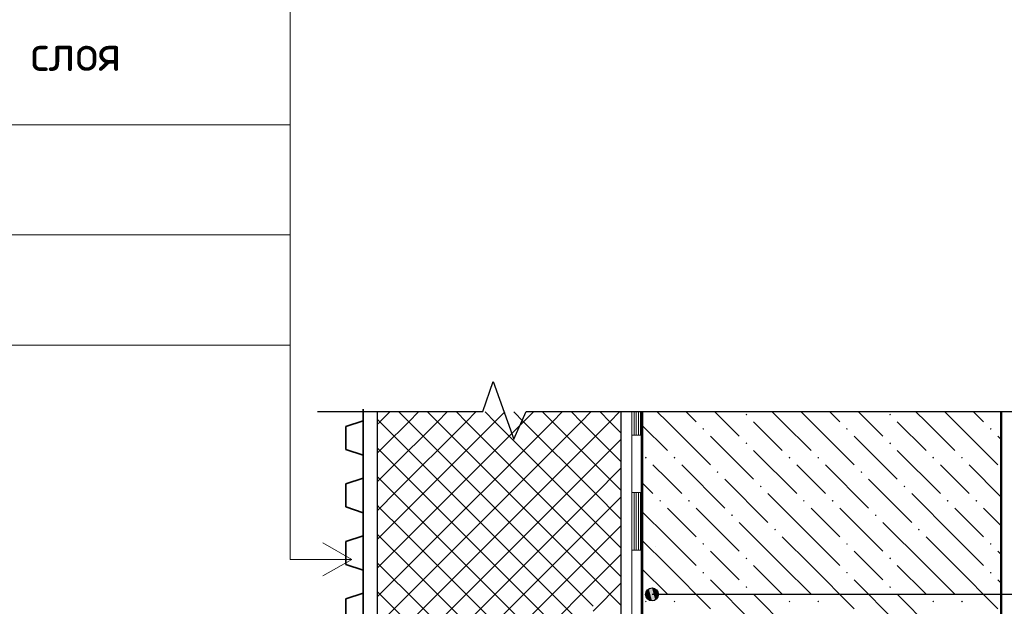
# Model space of a CAD drawing. Header units: millimetres. Extents: x 0 to 21000, y 0 to 14850.
# Tile 6 of 29: x 4516 to 7941, y 5728 to 7768. Entities that reach past the tile are written whole.
import ezdxf

# ---------------------------------------------------------------- set-up
doc = ezdxf.new("R2010")
doc.units = ezdxf.units.MM
doc.layers.add('Standard', color=7, linetype='Continuous', lineweight=25)
doc.layers.add('Общий02', color=7, linetype='Continuous', lineweight=18)
doc.styles.add('ISOCPEUR', font='txt')

msp = doc.modelspace()

# ---------------------------------------------------------------- hatches: boundary and pattern name
at = {"layer": 'Standard', "linetype": 'Continuous', "lineweight": 13, "transparency": 33554687}
for points in [[(7044.1, 6391.8), (7040.8, 6395), (7044.1, 6398.3), (7047.3, 6395)], [(7544.1, 6391.8), (7540.8, 6395), (7544.1, 6398.3), (7547.3, 6395)], [(6894.1, 6341.8), (6890.8, 6345), (6894.1, 6348.3), (6897.3, 6345)], [(7394.1, 6341.8), (7390.8, 6345), (7394.1, 6348.3), (7397.3, 6345)], [(7894.1, 6341.8), (7890.8, 6345), (7894.1, 6348.3), (7897.3, 6345)], [(7044.1, 6291.8), (7040.8, 6295), (7044.1, 6298.3), (7047.3, 6295)], [(7544.1, 6291.8), (7540.8, 6295), (7544.1, 6298.3), (7547.3, 6295)], [(6694.1, 6241.8), (6690.8, 6245), (6694.1, 6248.3), (6697.3, 6245)], [(6794.1, 6241.8), (6790.8, 6245), (6794.1, 6248.3), (6797.3, 6245)], [(7194.1, 6241.8), (7190.8, 6245), (7194.1, 6248.3), (7197.3, 6245)], [(7294.1, 6241.8), (7290.8, 6245), (7294.1, 6248.3), (7297.3, 6245)], [(7694.1, 6241.8), (7690.8, 6245), (7694.1, 6248.3), (7697.3, 6245)], [(7794.1, 6241.8), (7790.8, 6245), (7794.1, 6248.3), (7797.3, 6245)], [(6944.1, 6191.8), (6940.8, 6195), (6944.1, 6198.3), (6947.3, 6195)], [(7444.1, 6191.8), (7440.8, 6195), (7444.1, 6198.3), (7447.3, 6195)], [(7094.1, 6141.8), (7090.8, 6145), (7094.1, 6148.3), (7097.3, 6145)], [(7594.1, 6141.8), (7590.8, 6145), (7594.1, 6148.3), (7597.3, 6145)], [(6744.1, 6091.8), (6740.8, 6095), (6744.1, 6098.3), (6747.3, 6095)], [(6844.1, 6091.8), (6840.8, 6095), (6844.1, 6098.3), (6847.3, 6095)], [(7244.1, 6091.8), (7240.8, 6095), (7244.1, 6098.3), (7247.3, 6095)], [(7344.1, 6091.8), (7340.8, 6095), (7344.1, 6098.3), (7347.3, 6095)], [(7744.1, 6091.8), (7740.8, 6095), (7744.1, 6098.3), (7747.3, 6095)], [(7844.1, 6091.8), (7840.8, 6095), (7844.1, 6098.3), (7847.3, 6095)], [(6994.1, 6041.8), (6990.8, 6045), (6994.1, 6048.3), (6997.3, 6045)], [(7494.1, 6041.8), (7490.8, 6045), (7494.1, 6048.3), (7497.3, 6045)], [(7144.1, 5991.8), (7140.8, 5995), (7144.1, 5998.3), (7147.3, 5995)], [(7644.1, 5991.8), (7640.8, 5995), (7644.1, 5998.3), (7647.3, 5995)], [(6894.1, 5941.8), (6890.8, 5945), (6894.1, 5948.3), (6897.3, 5945)], [(7394.1, 5941.8), (7390.8, 5945), (7394.1, 5948.3), (7397.3, 5945)], [(7894.1, 5941.8), (7890.8, 5945), (7894.1, 5948.3), (7897.3, 5945)], [(7044.1, 5891.8), (7040.8, 5895), (7044.1, 5898.3), (7047.3, 5895)], [(7544.1, 5891.8), (7540.8, 5895), (7544.1, 5898.3), (7547.3, 5895)], [(6894.1, 5841.8), (6890.8, 5845), (6894.1, 5848.3), (6897.3, 5845)], [(7394.1, 5841.8), (7390.8, 5845), (7394.1, 5848.3), (7397.3, 5845)], [(7894.1, 5841.8), (7890.8, 5845), (7894.1, 5848.3), (7897.3, 5845)], [(7044.1, 5791.8), (7040.8, 5795), (7044.1, 5798.3), (7047.3, 5795)], [(7544.1, 5791.8), (7540.8, 5795), (7544.1, 5798.3), (7547.3, 5795)], [(6694.1, 5741.8), (6690.8, 5745), (6694.1, 5748.3), (6697.3, 5745)], [(6794.1, 5741.8), (6790.8, 5745), (6794.1, 5748.3), (6797.3, 5745)], [(7194.1, 5741.8), (7190.8, 5745), (7194.1, 5748.3), (7197.3, 5745)], [(7294.1, 5741.8), (7290.8, 5745), (7294.1, 5748.3), (7297.3, 5745)], [(7694.1, 5741.8), (7690.8, 5745), (7694.1, 5748.3), (7697.3, 5745)], [(7794.1, 5741.8), (7790.8, 5745), (7794.1, 5748.3), (7797.3, 5745)]]:
    msp.add_hatch(color=7, dxfattribs=at).paths.add_polyline_path(points, flags=16)
at = {"layer": 'Общий02', "linetype": 'Continuous', "lineweight": -3, "transparency": 33554687}
for points in [[(6715.7, 5747.1), (6715.7, 5792.1), (6704.4, 5788.9)], [(6726.9, 5750.2), (6726.9, 5788.9), (6715.7, 5792.1)], [(6726.9, 5750.2), (6715.7, 5792.1), (6715.7, 5747.1)], [(6696.3, 5758.3), (6696.3, 5780.8), (6693.2, 5769.6)], [(6704.4, 5750.2), (6704.4, 5788.9), (6696.3, 5780.8)], [(6704.4, 5750.2), (6696.3, 5780.8), (6696.3, 5758.3)], [(6715.7, 5747.1), (6704.4, 5788.9), (6704.4, 5750.2)], [(6735, 5758.3), (6735, 5780.8), (6726.9, 5788.9)], [(6735, 5758.3), (6726.9, 5788.9), (6726.9, 5750.2)], [(6735, 5780.8), (6735, 5758.3), (6738.2, 5769.6)]]:
    msp.add_hatch(color=7, dxfattribs=at).paths.add_polyline_path(points)

# ---------------------------------------------------------------- linework, layer by layer
at = {"layer": 'Standard', "color": 7, "linetype": 'Continuous', "lineweight": 13, "transparency": 33554687}
for p, q in [((5456.8, 7402.9), (1336.8, 7402.9)), ((5456.8, 7402.9), (1336.8, 7402.9)), ((5456.8, 7019.6), (1336.8, 7019.6)), ((5456.8, 6636.2), (1336.8, 6636.2)), ((5456.8, 6636.2), (1336.8, 6636.2)), ((5670.8, 5891.2), (5570.8, 5948.7)), ((5670.8, 5891.2), (5545.8, 5891.2)), ((5570.8, 5833.7), (5670.8, 5891.2)), ((5670.8, 5891.2), (5670.8, 5891.2)), ((5670.8, 5891.2), (5670.8, 5891.2)), ((5670.8, 5891.2), (5670.8, 5891.2))]:
    msp.add_line(p, q, dxfattribs=at)
at = {"layer": 'Standard', "color": 7, "linetype": 'Continuous', "lineweight": 35, "transparency": 33554687}
for p, q in [((5710.8, 6413.7), (5710.8, 4494.8)), ((5710.8, 6413.7), (5710.8, 6373.7)), ((5710.8, 6373.7), (5650.8, 6353.7)), ((5650.8, 6353.7), (5650.8, 6273.7)), ((5650.8, 6273.7), (5710.8, 6253.7)), ((5710.8, 6253.7), (5710.8, 6173.7)), ((5710.8, 6173.7), (5650.8, 6153.7)), ((5650.8, 6153.7), (5650.8, 6073.7)), ((5650.8, 6073.7), (5710.8, 6053.7)), ((5710.8, 6053.7), (5710.8, 5973.7)), ((5710.8, 5973.7), (5650.8, 5953.7)), ((5650.8, 5953.7), (5650.8, 5873.7)), ((5650.8, 5873.7), (5710.8, 5853.7)), ((5710.8, 5853.7), (5710.8, 5773.7)), ((5710.8, 5773.7), (5650.8, 5753.7)), ((5650.8, 5753.7), (5650.8, 5673.7))]:
    msp.add_line(p, q, dxfattribs=at)
at = {"layer": 'Standard', "color": 251, "linetype": 'Continuous', "lineweight": 25, "true_color": 0x656565, "transparency": 33554687}
for p, q in [((5760.8, 4534.8), (5760.8, 6406.2)), ((6608.5, 5622.1), (6608.5, 6404.1))]:
    msp.add_line(p, q, dxfattribs=at)
at = {"layer": 'Standard', "color": 7, "linetype": 'Continuous', "lineweight": 18, "transparency": 33554687}
for p, q in [((6645.7, 6323.7), (6645.7, 6406.2)), ((6653.2, 6323.7), (6653.2, 6406.2)), ((6660.7, 6323.7), (6660.7, 6406.2)), ((6668.2, 6323.7), (6668.2, 6406.2)), ((6675.7, 6323.7), (6675.7, 6406.2)), ((6683.2, 6323.7), (6683.2, 6406.2)), ((6645.7, 5923.7), (6645.7, 6323.7)), ((6683.2, 6323.7), (6645.7, 6323.7)), ((6683.2, 6323.7), (6645.7, 6323.7)), ((6683.2, 5923.7), (6683.2, 6323.7)), ((6683.2, 6123.7), (6645.7, 6123.7)), ((6653.2, 5923.7), (6653.2, 6123.7)), ((6660.7, 5923.7), (6660.7, 6123.7)), ((6668.2, 5923.7), (6668.2, 6123.7)), ((6675.7, 5923.7), (6675.7, 6123.7)), ((6645.7, 5562.8), (6645.7, 5923.7)), ((6683.2, 5923.7), (6645.7, 5923.7)), ((6683.2, 5923.7), (6645.7, 5923.7)), ((6683.2, 5554.3), (6683.2, 5923.7))]:
    msp.add_line(p, q, dxfattribs=at)
at = {"layer": 'Standard', "color": 7, "linetype": 'Continuous', "lineweight": 50, "transparency": 33554687}
for p, q in [((6680.8, 6406.2), (6680.8, 4331.9)), ((7930.8, 976.2), (7930.8, 6406.2))]:
    msp.add_line(p, q, dxfattribs=at)
at = {"layer": 'Standard', "color": 253, "linetype": 'Continuous', "lineweight": 13, "true_color": 0xababab, "transparency": 33554687}
for p, q in [((6732.9, 6406.2), (6769.1, 6370)), ((6832.9, 6406.2), (6869.1, 6370)), ((6969.1, 6370), (6932.9, 6406.2)), ((7169.1, 6370), (7132.9, 6406.2)), ((7232.9, 6406.2), (7269.1, 6370)), ((7332.9, 6406.2), (7369.1, 6370)), ((7469.1, 6370), (7432.9, 6406.2)), ((7669.1, 6370), (7632.9, 6406.2)), ((7732.9, 6406.2), (7769.1, 6370)), ((7832.9, 6406.2), (7869.1, 6370)), ((6680.8, 6358.3), (6769.1, 6270)), ((6769.1, 6370), (6919.1, 6220)), ((7019.1, 6320), (6969.1, 6370)), ((7069.1, 6370), (7169.1, 6270)), ((7169.1, 6370), (7269.1, 6270)), ((7269.1, 6370), (7419.1, 6220)), ((7519.1, 6320), (7469.1, 6370)), ((7569.1, 6370), (7669.1, 6270)), ((7669.1, 6370), (7769.1, 6270)), ((7769.1, 6370), (7919.1, 6220)), ((6919.1, 6320), (7069.1, 6170)), ((7419.1, 6320), (7569.1, 6170)), ((7919.1, 6320), (7930.8, 6308.3)), ((7069.1, 6270), (7219.1, 6120)), ((7569.1, 6270), (7719.1, 6120)), ((6769.1, 6170), (6719.1, 6220)), ((6819.1, 6220), (6969.1, 6070)), ((7269.1, 6170), (7219.1, 6220)), ((7319.1, 6220), (7469.1, 6070)), ((7769.1, 6170), (7719.1, 6220)), ((7819.1, 6220), (7930.8, 6108.3)), ((6819.1, 6120), (6769.1, 6170)), ((6969.1, 6170), (7119.1, 6020)), ((7319.1, 6120), (7269.1, 6170)), ((7469.1, 6170), (7619.1, 6020)), ((7819.1, 6120), (7769.1, 6170)), ((6680.8, 6158.3), (6719.1, 6120)), ((7269.1, 5970), (7119.1, 6120)), ((7769.1, 5970), (7619.1, 6120)), ((6769.1, 6070), (6869.1, 5970)), ((6869.1, 6070), (7019.1, 5920)), ((7269.1, 6070), (7369.1, 5970)), ((7369.1, 6070), (7519.1, 5920)), ((7769.1, 6070), (7869.1, 5970)), ((7869.1, 6070), (7930.8, 6008.3)), ((6769.1, 5970), (6680.8, 6058.3)), ((7169.1, 5870), (7019.1, 6020)), ((7669.1, 5870), (7519.1, 6020)), ((6769.1, 5970), (6869.1, 5870)), ((7169.1, 5970), (7269.1, 5870)), ((7269.1, 5970), (7369.1, 5870)), ((7669.1, 5970), (7769.1, 5870)), ((7769.1, 5970), (7869.1, 5870)), ((6680.8, 5958.3), (6769.1, 5870)), ((6969.1, 5870), (6919.1, 5920)), ((7469.1, 5870), (7419.1, 5920)), ((7930.8, 5908.3), (7919.1, 5920)), ((6680.8, 5858.3), (6769.1, 5770)), ((6769.1, 5870), (6919.1, 5720)), ((7019.1, 5820), (6969.1, 5870)), ((7069.1, 5870), (7169.1, 5770)), ((7169.1, 5870), (7269.1, 5770)), ((7269.1, 5870), (7419.1, 5720)), ((7519.1, 5820), (7469.1, 5870)), ((7569.1, 5870), (7669.1, 5770)), ((7669.1, 5870), (7769.1, 5770)), ((7769.1, 5870), (7919.1, 5720)), ((6919.1, 5820), (7069.1, 5670)), ((7419.1, 5820), (7569.1, 5670)), ((7919.1, 5820), (7930.8, 5808.3)), ((7069.1, 5770), (7219.1, 5620)), ((7569.1, 5770), (7719.1, 5620))]:
    msp.add_line(p, q, dxfattribs=at)
at = {"layer": 'Standard', "color": 9, "linetype": 'Continuous', "lineweight": 13, "transparency": 33554687}
for p, q in [((5769.1, 6370), (5803.1, 6404.1)), ((5835, 6404.1), (5869.1, 6370)), ((5869.1, 6370), (5903.1, 6404.1)), ((5935, 6404.1), (5969.1, 6370)), ((5969.1, 6370), (6003.1, 6404.1)), ((6035, 6404.1), (6069.1, 6370)), ((6069.1, 6370), (6103.1, 6404.1)), ((6135, 6404.1), (6169.1, 6370)), ((6169.1, 6370), (6203.1, 6404.1)), ((6235, 6404.1), (6269.1, 6370)), ((6269.1, 6370), (6303.1, 6404.1)), ((6335, 6404.1), (6369.1, 6370)), ((6369.1, 6370), (6403.1, 6404.1)), ((6435, 6404.1), (6469.1, 6370)), ((6469.1, 6370), (6503.1, 6404.1)), ((6535, 6404.1), (6569.1, 6370)), ((6569.1, 6370), (6603.1, 6404.1)), ((5769.1, 6370), (6510.8, 5628.3)), ((5869.1, 6370), (6510.8, 5728.3)), ((5969.1, 6370), (6510.8, 5828.3)), ((6069.1, 6370), (6510.8, 5928.3)), ((6169.1, 6370), (6510.8, 6028.3)), ((6269.1, 6370), (6510.8, 6128.3)), ((6369.1, 6370), (6510.8, 6228.3)), ((6469.1, 6370), (6510.8, 6328.3)), ((6510.8, 6311.8), (6569.1, 6370)), ((6569.1, 6370), (6608.5, 6330.6)), ((6510.8, 6328.3), (6608.5, 6230.6)), ((6510.8, 6211.8), (6608.5, 6309.5)), ((5760.8, 6278.3), (5769.1, 6270)), ((5760.8, 6261.8), (5769.1, 6270)), ((6510.8, 6228.3), (6608.5, 6130.6)), ((6510.8, 6111.8), (6608.5, 6209.5)), ((5760.8, 6178.3), (5769.1, 6170)), ((5760.8, 6161.8), (5769.1, 6170)), ((6510.8, 6128.3), (6608.5, 6030.6)), ((6510.8, 6011.8), (6608.5, 6109.5)), ((5760.8, 6078.3), (5769.1, 6070)), ((5760.8, 6061.8), (5769.1, 6070)), ((6510.8, 6028.3), (6608.5, 5930.6)), ((6510.8, 5911.8), (6608.5, 6009.5)), ((5760.8, 5978.3), (5769.1, 5970)), ((5760.8, 5961.8), (5769.1, 5970)), ((6510.8, 5928.3), (6608.5, 5830.6)), ((6510.8, 5811.8), (6608.5, 5909.5)), ((5760.8, 5878.3), (5769.1, 5870)), ((5760.8, 5861.8), (5769.1, 5870)), ((6510.8, 5828.3), (6608.5, 5730.6)), ((6069.1, 5370), (6510.8, 5811.8)), ((6510.8, 5711.8), (6608.5, 5809.5)), ((5760.8, 5778.3), (5769.1, 5770)), ((5760.8, 5761.8), (5769.1, 5770))]:
    msp.add_line(p, q, dxfattribs=at)
at = {"layer": 'Standard', "color": 7, "linetype": 'Continuous', "lineweight": 13, "transparency": 33554687}
for points in [[(1336.8, 8939.4), (5456.8, 8939.4), (5456.8, 6636.2), (1336.8, 6636.2)], [(5456.8, 6636.2), (5456.8, 5891.2), (5670.8, 5891.2)]]:
    msp.add_lwpolyline(points, dxfattribs=at)
at = {"layer": 'Standard', "color": 9, "linetype": 'Continuous', "lineweight": 13, "transparency": 33554687}
for points in [[(5760.8, 6378.3), (5767.7, 6371.4), (5767.7, 6371.4), (5769.1, 6370)], [(5760.8, 6361.8), (5768.2, 6369.1), (5768.2, 6369.1), (5769.1, 6370)], [(5769.1, 6270), (5785.5, 6286.5), (5785.5, 6286.5), (5869.1, 6370)], [(5769.1, 6170), (5802.8, 6203.8), (5802.8, 6203.8), (5969.1, 6370)], [(5769.1, 6070), (5820.2, 6121.2), (5820.2, 6121.2), (6069.1, 6370)], [(5769.1, 5970), (5837.5, 6038.5), (5837.5, 6038.5), (6169.1, 6370)], [(5769.1, 5870), (5854.9, 5955.8), (5854.9, 5955.8), (6269.1, 6370)], [(5769.1, 5770), (5872.2, 5873.2), (5872.2, 5873.2), (6369.1, 6370)], [(5769.1, 5670), (5889.6, 5790.5), (5889.6, 5790.5), (6469.1, 6370)], [(5769.1, 5570), (5906.9, 5707.9), (5906.9, 5707.9), (6510.8, 6311.8)], [(5769.1, 6270), (5794.2, 6244.9), (5794.2, 6244.9), (6510.8, 5528.3)], [(5769.1, 5470), (5924.3, 5625.2), (5924.3, 5625.2), (6510.8, 6211.8)], [(5769.1, 6170), (5820.8, 6118.3), (5820.8, 6118.3), (6510.8, 5428.3)], [(5769.1, 5370), (5941.6, 5542.6), (5941.6, 5542.6), (6510.8, 6111.8)], [(5769.1, 6070), (5847.3, 5991.7), (5847.3, 5991.7), (6469.1, 5370)], [(5869.1, 5370), (5959, 5459.9), (5959, 5459.9), (6510.8, 6011.8)], [(5769.1, 5970), (5873.9, 5865.2), (5873.9, 5865.2), (6369.1, 5370)], [(5969.1, 5370), (5976.3, 5377.3), (5976.3, 5377.3), (6510.8, 5911.8)], [(5769.1, 5870), (5900.5, 5738.6), (5900.5, 5738.6), (6269.1, 5370)], [(5769.1, 5770), (5927, 5612.1), (5927, 5612.1), (6169.1, 5370)]]:
    msp.add_lwpolyline(points, dxfattribs=at)
at = {"layer": 'Общий02', "color": 8, "linetype": 'Continuous', "lineweight": -3, "true_color": 0x737373, "transparency": 33554687}
msp.add_line((6728.4, 5935), (6728.4, 5935), dxfattribs=at)
at = {"layer": 'Общий02', "color": 7, "linetype": 'Continuous', "lineweight": -3, "transparency": 33554687}
for p, q in [((6715.7, 5792.1), (6715.7, 5792.1)), ((6693.2, 5769.6), (6693.2, 5769.6)), ((10920.4, 5769.6), (6715.7, 5769.6)), ((6738.2, 5769.6), (6738.2, 5769.6)), ((6715.7, 5747.1), (6715.7, 5747.1))]:
    msp.add_line(p, q, dxfattribs=at)
msp.add_lwpolyline([(5551.8, 6406.2), (6127.5, 6406.2), (6163.5, 6509.9), (6234.6, 6309.8), (6277.8, 6406.2), (8125.6, 6406.2)], dxfattribs=at)
msp.add_circle((6715.7, 5769.6), 22.5, dxfattribs=at)

# ---------------------------------------------------------------- texts
at = {"layer": 'Standard', "color": 7, "linetype": 'Continuous', "lineweight": 25, "transparency": 33554687, "insert": (1360.2, 7555.7), "char_height": 125, "width": 3616.531, "attachment_point": 7, "style": 'ISOCPEUR'}
msp.add_mtext('\\W0.99;Гидроизоляция\xa0-\xa0"Техноэласт\xa0ЭПП"\xa0-\xa02\xa0слоя', dxfattribs=at)

doc.saveas('drawing.dxf')
